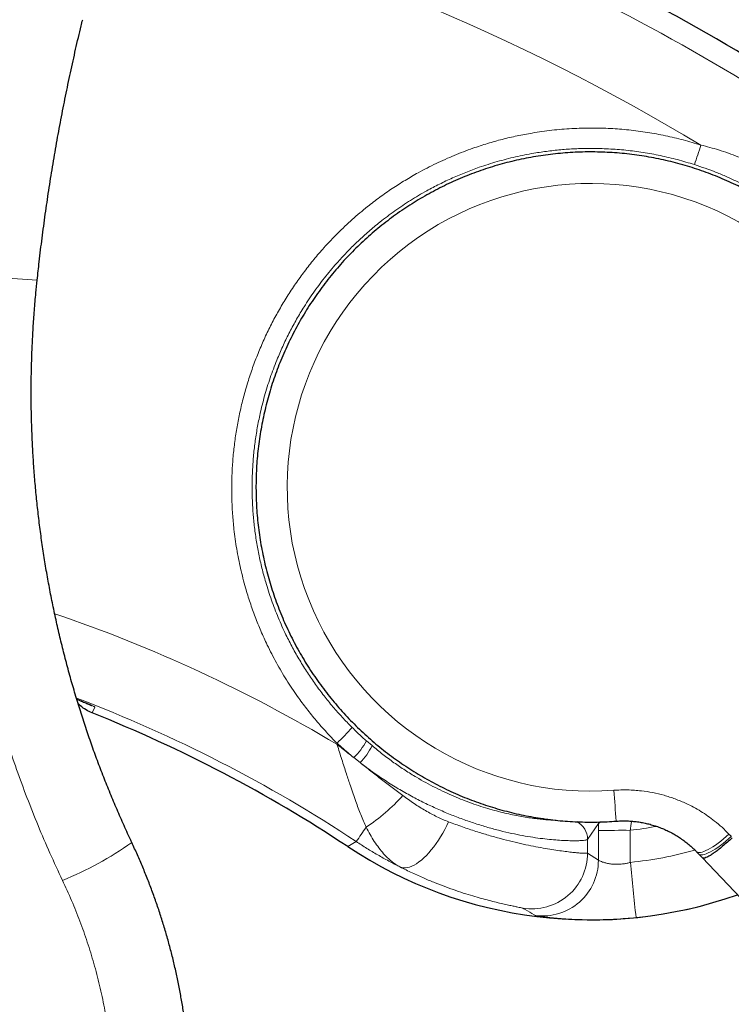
# Model space of a CAD drawing. Header units: millimetres. Extents: x 8 to 1352, y 12 to 1248.
# Tile 14 of 126: x 592 to 610, y 179 to 204. Entities that reach past the tile are written whole.
import ezdxf

# ---------------------------------------------------------------- set-up
doc = ezdxf.new("R2010")
doc.units = ezdxf.units.MM

msp = doc.modelspace()

# ---------------------------------------------------------------- linework, layer by layer
at = {"color": 252, "linetype": 'Continuous', "lineweight": 0}
for p, q in [((593.677, 186.601), (593.595, 186.639)), ((593.604, 186.454), (593.677, 186.601)), ((599.741, 185.695), (599.74, 185.667)), ((600.618, 185.633), (600.48, 185.752)), ((600.161, 185.334), (600.32, 185.208)), ((606.289, 183.721), (606.29, 183.68)), ((606.019, 183.286), (606.29, 183.68)), ((606.29, 183.68), (606.29, 183.506)), ((606.29, 183.506), (606.29, 182.766)), ((607.09, 182.709), (607.09, 183.513)), ((600.011, 183.104), (600.222, 183.231)), ((606.019, 182.943), (606.019, 183.286)), ((606.29, 182.766), (606.019, 182.943))]:
    msp.add_line(p, q, dxfattribs=at)
at = {"color": 7, "linetype": 'Continuous', "lineweight": 30}
for p, q in [((593.604, 186.454), (593.604, 186.454)), ((608.743, 182.981), (608.8, 182.922)), ((608.89, 182.829), (610.59, 181.043))]:
    msp.add_line(p, q, dxfattribs=at)
at = {"color": 252, "linetype": 'Continuous', "lineweight": 0, "flags": 128}
for points in [[(602.535, 183.727), (602.49, 183.631), (602.442, 183.536), (602.39, 183.442), (602.337, 183.352), (602.281, 183.264), (602.223, 183.179), (602.164, 183.098), (602.103, 183.022), (602.041, 182.951), (601.979, 182.884), (601.917, 182.823), (601.855, 182.768), (601.793, 182.72), (601.732, 182.677), (601.673, 182.642), (601.615, 182.614), (601.559, 182.592), (601.505, 182.578), (601.454, 182.572), (601.406, 182.572), (601.361, 182.58), (601.319, 182.596)], [(609.562, 183.418), (609.494, 183.357), (609.425, 183.298), (609.356, 183.243), (609.289, 183.192), (609.222, 183.144), (609.158, 183.102), (609.097, 183.064), (609.039, 183.032), (608.984, 183.005), (608.934, 182.984), (608.888, 182.969), (608.847, 182.96), (608.811, 182.957), (608.781, 182.96), (608.757, 182.97), (608.743, 182.981)], [(609.62, 183.358), (609.552, 183.297), (609.483, 183.238), (609.414, 183.183), (609.346, 183.132), (609.28, 183.085), (609.216, 183.042), (609.154, 183.004), (609.096, 182.972), (609.041, 182.945), (608.991, 182.924), (608.945, 182.909), (608.904, 182.901), (608.868, 182.898), (608.838, 182.901), (608.814, 182.911), (608.8, 182.922)], [(609.562, 183.418), (609.57, 183.41), (609.577, 183.403), (609.584, 183.395), (609.591, 183.388), (609.599, 183.38), (609.606, 183.373), (609.613, 183.365), (609.62, 183.358)]]:
    msp.add_lwpolyline(points, dxfattribs=at)
at = {"color": 252, "linetype": 'Continuous', "lineweight": 0}
for centre, radius in [((655.051, 140.66), 57.981), ((655.051, 140.66), 56.981), ((655.051, 140.669), 55.981)]:
    msp.add_circle(centre, radius, dxfattribs=at)
at = {"color": 7, "linetype": 'Continuous', "lineweight": 30}
for centre, radius, start, end in [((580.576, 153.738), 57.288, 56.501, 74.9689), ((580.576, 153.74), 35.213, 56.501, 68.2864), ((606.103, 192.308), 11.038, 236.5012, 289.4297)]:
    msp.add_arc(centre, radius, start, end, dxfattribs=at)
at = {"color": 252, "linetype": 'Continuous', "lineweight": 0}
for centre, radius, start, end in [((580.576, 153.544), 56.899, 56.5011, 75.8634), ((580.576, 153.527), 54.981, 59.0425, 75.7951), ((598.194, 203.958), 11.158, 340.2419, 342.8899), ((606.103, 192.103), 7.61, 352.8371, 274.3303), ((593.331, 221.734), 24.465, 262.8086, 267.4155), ((580.576, 153.531), 37.416, 59.1906, 71.143), ((580.576, 153.549), 35.595, 56.501, 69.2039), ((596.081, 189.535), 5.305, 313.6227, 319.5275), ((598.837, 186.676), 1.885, 314.5952, 330.6323), ((599.269, 186.261), 1.488, 314.933, 335.0201), ((847.74, 202.585), 241.739, 184.28704, 184.47051), ((597.966, 187.436), 4.587, 303.0476, 318.2511), ((605.519, 183.286), 0.5, 0.0228, 62.5668), ((589.993, 190.466), 12.529, 324.7281, 326.7211), ((606.908, 158.055), 25.458, 89.5912, 91.3915), ((606.103, 192.296), 8.838, 276.4111, 280.6953), ((589.643, 190.217), 8.584, 292.0254, 305.2648), ((606.103, 192.296), 9.638, 275.8772, 285.6623), ((604.619, 182.944), 1.4, 260.8647, 359.981), ((604.89, 182.767), 1.4, 262.7581, 359.9818), ((1000.19, 222.831), 395.142, 185.8278, 186.02903), ((606.103, 192.308), 11.038, 275.8772, 289.4297)]:
    msp.add_arc(centre, radius, start, end, dxfattribs=at)
at = {"color": 7, "linetype": 'Continuous', "lineweight": 30}
for points, knots in [([(592.229, 197.294), (592.245, 197.446), (592.283, 197.797), (592.351, 198.346), (592.431, 198.943), (592.518, 199.538), (592.612, 200.131), (592.714, 200.722), (592.822, 201.311), (592.938, 201.9), (593.061, 202.488), (593.192, 203.074), (593.294, 203.517), (593.356, 203.763), (593.369, 203.815)], [0, 0, 0, 0, 0.0690366, 0.1599373, 0.2508372, 0.3416474, 0.4323, 0.5227437, 0.6131354, 0.7036548, 0.7943226, 0.885075, 0.9758473, 1, 1, 1, 1]), ([(614.43, 191.065), (614.436, 191.111), (614.451, 191.238), (614.471, 191.449), (614.487, 191.696), (614.495, 191.944), (614.496, 192.191), (614.49, 192.439), (614.477, 192.686), (614.456, 192.933), (614.429, 193.179), (614.393, 193.424), (614.351, 193.668), (614.301, 193.911), (614.245, 194.152), (614.181, 194.392), (614.11, 194.629), (614.032, 194.864), (613.948, 195.097), (613.856, 195.327), (613.758, 195.554), (613.653, 195.779), (613.541, 196), (613.423, 196.218), (613.299, 196.432), (613.168, 196.642), (613.032, 196.849), (612.889, 197.051), (612.74, 197.249), (612.586, 197.443), (612.425, 197.632), (612.26, 197.816), (612.089, 197.995), (611.913, 198.169), (611.731, 198.338), (611.545, 198.501), (611.354, 198.659), (611.159, 198.811), (610.959, 198.957), (610.755, 199.098), (610.546, 199.232), (610.334, 199.36), (610.119, 199.481), (609.899, 199.597), (609.677, 199.705), (609.451, 199.808), (609.223, 199.903), (608.991, 199.992), (608.758, 200.073), (608.521, 200.148), (608.283, 200.216), (608.043, 200.277), (607.801, 200.331), (607.558, 200.377), (607.313, 200.416), (607.068, 200.449), (606.821, 200.473), (606.574, 200.491), (606.327, 200.501), (606.079, 200.504), (605.832, 200.5), (605.584, 200.488), (605.337, 200.469), (605.091, 200.443), (604.845, 200.409), (604.601, 200.369), (604.358, 200.321), (604.117, 200.266), (603.877, 200.204), (603.639, 200.134), (603.403, 200.058), (603.17, 199.975), (602.939, 199.885), (602.711, 199.788), (602.486, 199.685), (602.264, 199.575), (602.046, 199.458), (601.831, 199.335), (601.619, 199.206), (601.412, 199.071), (601.209, 198.929), (601.01, 198.782), (600.815, 198.629), (600.625, 198.47), (600.44, 198.306), (600.259, 198.136), (600.084, 197.961), (599.914, 197.781), (599.75, 197.595), (599.59, 197.406), (599.437, 197.211), (599.289, 197.012), (599.148, 196.809), (599.012, 196.602), (598.883, 196.391), (598.76, 196.176), (598.643, 195.957), (598.533, 195.735), (598.429, 195.511), (598.332, 195.283), (598.242, 195.052), (598.158, 194.819), (598.082, 194.583), (598.013, 194.345), (597.95, 194.106), (597.895, 193.864), (597.847, 193.621), (597.806, 193.377), (597.772, 193.132), (597.745, 192.885), (597.726, 192.638), (597.714, 192.391), (597.71, 192.143), (597.712, 191.896), (597.722, 191.648), (597.74, 191.401), (597.764, 191.155), (597.796, 190.909), (597.835, 190.665), (597.881, 190.421), (597.935, 190.179), (597.995, 189.939), (598.063, 189.701), (598.138, 189.465), (598.219, 189.231), (598.308, 189), (598.403, 188.771), (598.505, 188.545), (598.613, 188.322), (598.728, 188.103), (598.85, 187.887), (598.978, 187.675), (599.112, 187.467), (599.252, 187.263), (599.398, 187.062), (599.55, 186.867), (599.707, 186.676), (599.87, 186.489), (600.039, 186.308), (600.213, 186.132), (600.392, 185.96), (600.576, 185.794), (600.764, 185.634), (600.958, 185.479), (601.156, 185.331), (601.358, 185.188), (601.564, 185.051), (601.775, 184.92), (601.989, 184.795), (602.206, 184.677), (602.428, 184.565), (602.652, 184.46), (602.879, 184.361), (603.109, 184.27), (603.342, 184.185), (603.577, 184.107), (603.814, 184.036), (604.053, 183.972), (604.294, 183.915), (604.537, 183.865), (604.781, 183.822), (605.026, 183.787), (605.272, 183.759), (605.519, 183.738), (605.766, 183.724), (606.014, 183.718), (606.262, 183.719), (606.503, 183.727), (606.661, 183.738), (606.737, 183.743)], [0, 0, 0, 0, 0.003368, 0.009374, 0.015381, 0.021388, 0.027394, 0.033401, 0.039408, 0.045414, 0.051421, 0.057427, 0.063434, 0.069441, 0.075447, 0.081454, 0.087461, 0.093467, 0.099474, 0.105481, 0.111487, 0.117494, 0.1235, 0.129507, 0.135514, 0.14152, 0.147527, 0.153534, 0.15954, 0.165547, 0.171554, 0.17756, 0.183567, 0.189574, 0.19558, 0.201587, 0.207594, 0.2136, 0.219607, 0.225613, 0.23162, 0.237627, 0.243633, 0.24964, 0.255647, 0.261653, 0.26766, 0.273667, 0.279673, 0.28568, 0.291687, 0.297693, 0.3037, 0.309707, 0.315713, 0.32172, 0.327727, 0.333733, 0.33974, 0.345747, 0.351753, 0.35776, 0.363767, 0.369773, 0.37578, 0.381787, 0.387793, 0.3938, 0.399807, 0.405813, 0.41182, 0.417827, 0.423833, 0.42984, 0.435847, 0.441853, 0.44786, 0.453867, 0.459873, 0.46588, 0.471887, 0.477893, 0.4839, 0.489907, 0.495913, 0.50192, 0.507927, 0.513933, 0.51994, 0.525947, 0.531953, 0.53796, 0.543967, 0.549973, 0.55598, 0.561987, 0.567993, 0.574, 0.580006, 0.586013, 0.59202, 0.598026, 0.604033, 0.61004, 0.616046, 0.622053, 0.62806, 0.634066, 0.640073, 0.646079, 0.652086, 0.658093, 0.664099, 0.670106, 0.676113, 0.682119, 0.688126, 0.694132, 0.700139, 0.706146, 0.712152, 0.718159, 0.724166, 0.730172, 0.736179, 0.742186, 0.748192, 0.754199, 0.760205, 0.766212, 0.772219, 0.778225, 0.784232, 0.790239, 0.796245, 0.802252, 0.808259, 0.814265, 0.820272, 0.826279, 0.832285, 0.838292, 0.844299, 0.850305, 0.856312, 0.862318, 0.868325, 0.874332, 0.880338, 0.886345, 0.892352, 0.898358, 0.904365, 0.910372, 0.916378, 0.922385, 0.928392, 0.934398, 0.940405, 0.946412, 0.952418, 0.958425, 0.964432, 0.970438, 0.976445, 0.982452, 0.988458, 0.994465, 1, 1, 1, 1]), ([(610.69, 179.538), (610.634, 179.474), (610.432, 179.245), (610.092, 178.848), (609.67, 178.345), (609.253, 177.837), (608.843, 177.325), (608.437, 176.809), (608.038, 176.288), (607.644, 175.762), (607.257, 175.232), (606.875, 174.698), (606.499, 174.16), (606.129, 173.617), (605.766, 173.071), (605.408, 172.52), (605.057, 171.966), (604.711, 171.407), (604.372, 170.845), (604.04, 170.279), (603.713, 169.709), (603.393, 169.136), (603.079, 168.559), (602.772, 167.979), (602.471, 167.395), (602.177, 166.809), (601.89, 166.218), (601.608, 165.625), (601.334, 165.029), (601.066, 164.429), (600.805, 163.827), (600.551, 163.222), (600.303, 162.614), (600.062, 162.003), (599.828, 161.389), (599.601, 160.773), (599.38, 160.155), (599.167, 159.534), (598.961, 158.911), (598.761, 158.285), (598.568, 157.658), (598.383, 157.028), (598.204, 156.396), (598.033, 155.762), (597.868, 155.127), (597.711, 154.489), (597.561, 153.85), (597.417, 153.21), (597.281, 152.567), (597.153, 151.924), (597.031, 151.278), (596.916, 150.632), (596.809, 149.984), (596.709, 149.335), (596.616, 148.685), (596.531, 148.035), (596.452, 147.383), (596.381, 146.73), (596.317, 146.077), (596.261, 145.422), (596.212, 144.768), (596.17, 144.113), (596.135, 143.457), (596.108, 142.801), (596.087, 142.145), (596.075, 141.488), (596.069, 140.832), (596.071, 140.175), (596.08, 139.519), (596.097, 138.863), (596.121, 138.206), (596.152, 137.551), (596.19, 136.895), (596.236, 136.24), (596.289, 135.586), (596.349, 134.932), (596.416, 134.279), (596.491, 133.627), (596.573, 132.975), (596.662, 132.325), (596.759, 131.676), (596.863, 131.027), (596.974, 130.38), (597.092, 129.734), (597.217, 129.09), (597.35, 128.447), (597.489, 127.805), (597.636, 127.165), (597.79, 126.527), (597.951, 125.891), (598.119, 125.256), (598.294, 124.623), (598.476, 123.993), (598.665, 123.364), (598.862, 122.737), (599.065, 122.113), (599.275, 121.491), (599.492, 120.871), (599.715, 120.254), (599.946, 119.639), (600.184, 119.027), (600.428, 118.418), (600.679, 117.811), (600.937, 117.208), (601.201, 116.607), (601.473, 116.009), (601.75, 115.414), (602.035, 114.822), (602.326, 114.234), (602.623, 113.648), (602.928, 113.066), (603.238, 112.488), (603.555, 111.913), (603.878, 111.342), (604.208, 110.774), (604.544, 110.21), (604.886, 109.649), (605.234, 109.093), (605.589, 108.54), (605.95, 107.992), (606.317, 107.447), (606.689, 106.907), (607.068, 106.371), (607.453, 105.839), (607.844, 105.311), (608.24, 104.788), (608.643, 104.269), (609.051, 103.755), (609.464, 103.245), (609.884, 102.74), (610.309, 102.239), (610.739, 101.744), (611.175, 101.253), (611.617, 100.767), (612.064, 100.286), (612.516, 99.81), (612.973, 99.339), (613.436, 98.873), (613.904, 98.413), (614.377, 97.957), (614.855, 97.507), (615.338, 97.062), (615.826, 96.623), (616.319, 96.189), (616.816, 95.761), (617.318, 95.338), (617.825, 94.921), (618.337, 94.509), (618.853, 94.103), (619.374, 93.703), (619.899, 93.309), (620.428, 92.921), (620.962, 92.538), (621.5, 92.162), (622.042, 91.791), (622.588, 91.427), (623.138, 91.069), (623.692, 90.717), (624.25, 90.371), (624.812, 90.031), (625.377, 89.697), (625.947, 89.37), (626.519, 89.05), (627.096, 88.735), (627.676, 88.427), (628.259, 88.126), (628.846, 87.831), (629.435, 87.542), (630.028, 87.26), (630.624, 86.985), (631.224, 86.717), (631.826, 86.455), (632.431, 86.2), (633.038, 85.951), (633.649, 85.71), (634.262, 85.475), (634.878, 85.247), (635.496, 85.026), (636.116, 84.811), (636.739, 84.604), (637.365, 84.404), (637.992, 84.21), (638.622, 84.024), (639.253, 83.844), (639.887, 83.672), (640.522, 83.507), (641.159, 83.349), (641.798, 83.198), (642.439, 83.054), (643.081, 82.917), (643.725, 82.787), (644.37, 82.665), (645.016, 82.549), (645.664, 82.441), (646.312, 82.34), (646.962, 82.247), (647.613, 82.16), (648.265, 82.081), (648.917, 82.009), (649.571, 81.944), (650.225, 81.887), (650.879, 81.837), (651.535, 81.794), (652.19, 81.759), (652.846, 81.73), (653.502, 81.71), (654.159, 81.696), (654.815, 81.69), (655.472, 81.691), (656.128, 81.699), (656.785, 81.715), (657.441, 81.738), (658.097, 81.768), (658.752, 81.805), (659.407, 81.85), (660.062, 81.902), (660.716, 81.962), (661.369, 82.028), (662.021, 82.102), (662.673, 82.183), (663.323, 82.272), (663.973, 82.368), (664.621, 82.47), (665.269, 82.581), (665.915, 82.698), (666.559, 82.822), (667.202, 82.954), (667.844, 83.093), (668.484, 83.239), (669.123, 83.392), (669.759, 83.552), (670.394, 83.719), (671.027, 83.894), (671.658, 84.075), (672.287, 84.263), (672.914, 84.459), (673.539, 84.661), (674.161, 84.87), (674.781, 85.086), (675.399, 85.309), (676.014, 85.539), (676.626, 85.776), (677.236, 86.019), (677.843, 86.27), (678.447, 86.527), (679.048, 86.79), (679.646, 87.061), (680.242, 87.338), (680.834, 87.622), (681.423, 87.912), (682.008, 88.209), (682.59, 88.512), (683.169, 88.822), (683.745, 89.138), (684.317, 89.46), (684.885, 89.789), (685.449, 90.125), (686.01, 90.466), (686.567, 90.814), (687.12, 91.168), (687.669, 91.528), (688.214, 91.894), (688.755, 92.266), (689.292, 92.644), (689.824, 93.028), (690.353, 93.418), (690.876, 93.814), (691.396, 94.215), (691.911, 94.623), (692.421, 95.036), (692.926, 95.455), (693.427, 95.879), (693.924, 96.309), (694.415, 96.744), (694.902, 97.185), (695.383, 97.631), (695.86, 98.083), (696.331, 98.54), (696.798, 99.002), (697.259, 99.469), (697.715, 99.942), (698.166, 100.419), (698.611, 100.901), (699.051, 101.389), (699.486, 101.881), (699.915, 102.378), (700.338, 102.879), (700.756, 103.386), (701.168, 103.897), (701.575, 104.412), (701.975, 104.933), (702.37, 105.457), (702.759, 105.986), (703.143, 106.519), (703.52, 107.056), (703.891, 107.598), (704.256, 108.144), (704.615, 108.693), (704.968, 109.247), (705.315, 109.804), (705.655, 110.366), (705.989, 110.931), (706.317, 111.5), (706.639, 112.072), (706.954, 112.648), (707.263, 113.228), (707.565, 113.81), (707.861, 114.397), (708.15, 114.986), (708.432, 115.579), (708.708, 116.174), (708.978, 116.773), (709.24, 117.375), (709.496, 117.979), (709.746, 118.587), (709.988, 119.197), (710.224, 119.81), (710.452, 120.425), (710.674, 121.043), (710.889, 121.663), (711.097, 122.286), (711.299, 122.911), (711.493, 123.538), (711.68, 124.167), (711.86, 124.799), (712.033, 125.432), (712.2, 126.067), (712.359, 126.704), (712.51, 127.343), (712.655, 127.983), (712.793, 128.625), (712.923, 129.269), (713.047, 129.913), (713.163, 130.56), (713.272, 131.207), (713.374, 131.856), (713.468, 132.505), (713.555, 133.156), (713.635, 133.808), (713.708, 134.46), (713.774, 135.113), (713.832, 135.767), (713.883, 136.422), (713.926, 137.077), (713.963, 137.733), (713.992, 138.388), (714.014, 139.045), (714.028, 139.701), (714.035, 140.357), (714.035, 141.014), (714.028, 141.67), (714.013, 142.327), (713.991, 142.983), (713.961, 143.639), (713.925, 144.294), (713.881, 144.949), (713.829, 145.604), (713.771, 146.258), (713.705, 146.911), (713.632, 147.564), (713.551, 148.215), (713.464, 148.866), (713.369, 149.515), (713.267, 150.164), (713.158, 150.811), (713.041, 151.458), (712.917, 152.102), (712.787, 152.746), (712.649, 153.388), (712.504, 154.028), (712.351, 154.666), (712.192, 155.303), (712.025, 155.938), (711.852, 156.572), (711.671, 157.203), (711.484, 157.832), (711.289, 158.459), (711.088, 159.084), (710.879, 159.707), (710.664, 160.327), (710.442, 160.945), (710.213, 161.56), (709.977, 162.172), (709.734, 162.782), (709.485, 163.39), (709.228, 163.994), (708.965, 164.596), (708.696, 165.194), (708.419, 165.79), (708.136, 166.382), (707.847, 166.972), (707.551, 167.558), (707.248, 168.14), (706.939, 168.72), (706.624, 169.295), (706.302, 169.868), (705.974, 170.436), (705.639, 171.001), (705.299, 171.562), (704.952, 172.12), (704.598, 172.673), (704.239, 173.223), (703.874, 173.768), (703.502, 174.31), (703.125, 174.847), (702.741, 175.38), (702.352, 175.908), (701.957, 176.433), (701.556, 176.953), (701.149, 177.468), (700.737, 177.979), (700.319, 178.485), (699.895, 178.986), (699.466, 179.483), (699.031, 179.975), (698.59, 180.462), (698.145, 180.944), (697.694, 181.421), (697.238, 181.894), (696.776, 182.36), (696.309, 182.822), (695.838, 183.279), (695.361, 183.73), (694.879, 184.176), (694.392, 184.617), (693.901, 185.052), (693.404, 185.482), (692.903, 185.906), (692.397, 186.324), (691.887, 186.737), (691.372, 187.144), (690.852, 187.546), (690.328, 187.941), (689.8, 188.331), (689.267, 188.715), (688.73, 189.093), (688.189, 189.464), (687.644, 189.83), (687.094, 190.19), (686.541, 190.543), (685.984, 190.891), (685.423, 191.232), (684.858, 191.567), (684.29, 191.896), (683.718, 192.218), (683.142, 192.534), (682.563, 192.843), (681.981, 193.146), (681.395, 193.443), (680.806, 193.733), (680.214, 194.016), (679.618, 194.293), (679.02, 194.563), (678.419, 194.826), (677.814, 195.083), (677.207, 195.333), (676.597, 195.576), (675.985, 195.813), (675.37, 196.042), (674.752, 196.265), (674.132, 196.481), (673.51, 196.69), (672.885, 196.892), (672.258, 197.087), (671.629, 197.275), (670.998, 197.456), (670.365, 197.63), (669.73, 197.796), (669.093, 197.956), (668.454, 198.109), (667.814, 198.255), (667.172, 198.393), (666.529, 198.524), (665.884, 198.649), (665.238, 198.766), (664.591, 198.875), (663.943, 198.978), (663.293, 199.073), (662.642, 199.161), (661.991, 199.242), (661.338, 199.316), (660.685, 199.382), (660.031, 199.441), (659.377, 199.493), (658.722, 199.537), (658.066, 199.575), (657.41, 199.605), (656.754, 199.627), (656.098, 199.642), (655.441, 199.65), (654.785, 199.651), (654.128, 199.644), (653.472, 199.631), (652.816, 199.609), (652.16, 199.581), (651.504, 199.545), (650.849, 199.502), (650.194, 199.451), (649.54, 199.394), (648.887, 199.329), (648.234, 199.256), (647.583, 199.177), (646.932, 199.09), (646.282, 198.996), (645.633, 198.895), (644.986, 198.786), (644.34, 198.671), (643.695, 198.548), (643.051, 198.418), (642.409, 198.281), (641.768, 198.136), (641.13, 197.985), (640.492, 197.826), (639.857, 197.661), (639.224, 197.488), (638.592, 197.308), (637.963, 197.122), (637.335, 196.928), (636.71, 196.727), (636.087, 196.52), (635.467, 196.305), (634.849, 196.084), (634.233, 195.855), (633.62, 195.62), (633.01, 195.378), (632.402, 195.13), (631.797, 194.874), (631.196, 194.612), (630.597, 194.343), (630.001, 194.067), (629.408, 193.785), (628.818, 193.497), (628.232, 193.201), (627.649, 192.899), (627.069, 192.591), (626.493, 192.277), (625.92, 191.955), (625.351, 191.628), (624.786, 191.294), (624.224, 190.954), (623.666, 190.608), (623.112, 190.256), (622.562, 189.897), (622.016, 189.532), (621.474, 189.161), (620.937, 188.785), (620.403, 188.402), (619.874, 188.013), (619.349, 187.619), (618.865, 187.247), (618.557, 187.004), (618.421, 186.896)], [0, 0, 0, 0, 0.000713, 0.002538, 0.004362, 0.006186, 0.00801, 0.009835, 0.011659, 0.013483, 0.015307, 0.017131, 0.018956, 0.02078, 0.022604, 0.024428, 0.026252, 0.028077, 0.029901, 0.031725, 0.033549, 0.035373, 0.037198, 0.039022, 0.040846, 0.04267, 0.044495, 0.046319, 0.048143, 0.049967, 0.051791, 0.053616, 0.05544, 0.057264, 0.059088, 0.060912, 0.062737, 0.064561, 0.066385, 0.068209, 0.070033, 0.071858, 0.073682, 0.075506, 0.07733, 0.079155, 0.080979, 0.082803, 0.084627, 0.086451, 0.088276, 0.0901, 0.091924, 0.093748, 0.095572, 0.097397, 0.099221, 0.101045, 0.102869, 0.104693, 0.106518, 0.108342, 0.110166, 0.11199, 0.113815, 0.115639, 0.117463, 0.119287, 0.121111, 0.122936, 0.12476, 0.126584, 0.128408, 0.130232, 0.132057, 0.133881, 0.135705, 0.137529, 0.139353, 0.141178, 0.143002, 0.144826, 0.14665, 0.148475, 0.150299, 0.152123, 0.153947, 0.155771, 0.157596, 0.15942, 0.161244, 0.163068, 0.164892, 0.166717, 0.168541, 0.170365, 0.172189, 0.174013, 0.175838, 0.177662, 0.179486, 0.18131, 0.183135, 0.184959, 0.186783, 0.188607, 0.190431, 0.192256, 0.19408, 0.195904, 0.197728, 0.199552, 0.201377, 0.203201, 0.205025, 0.206849, 0.208673, 0.210498, 0.212322, 0.214146, 0.21597, 0.217795, 0.219619, 0.221443, 0.223267, 0.225091, 0.226916, 0.22874, 0.230564, 0.232388, 0.234212, 0.236037, 0.237861, 0.239685, 0.241509, 0.243333, 0.245158, 0.246982, 0.248806, 0.25063, 0.252455, 0.254279, 0.256103, 0.257927, 0.259751, 0.261576, 0.2634, 0.265224, 0.267048, 0.268872, 0.270697, 0.272521, 0.274345, 0.276169, 0.277993, 0.279818, 0.281642, 0.283466, 0.28529, 0.287115, 0.288939, 0.290763, 0.292587, 0.294411, 0.296236, 0.29806, 0.299884, 0.301708, 0.303532, 0.305357, 0.307181, 0.309005, 0.310829, 0.312653, 0.314478, 0.316302, 0.318126, 0.31995, 0.321775, 0.323599, 0.325423, 0.327247, 0.329071, 0.330896, 0.33272, 0.334544, 0.336368, 0.338192, 0.340017, 0.341841, 0.343665, 0.345489, 0.347314, 0.349138, 0.350962, 0.352786, 0.35461, 0.356435, 0.358259, 0.360083, 0.361907, 0.363731, 0.365556, 0.36738, 0.369204, 0.371028, 0.372852, 0.374677, 0.376501, 0.378325, 0.380149, 0.381974, 0.383798, 0.385622, 0.387446, 0.38927, 0.391095, 0.392919, 0.394743, 0.396567, 0.398391, 0.400216, 0.40204, 0.403864, 0.405688, 0.407513, 0.409337, 0.411161, 0.412985, 0.414809, 0.416634, 0.418458, 0.420282, 0.422106, 0.42393, 0.425755, 0.427579, 0.429403, 0.431227, 0.433051, 0.434876, 0.4367, 0.438524, 0.440348, 0.442173, 0.443997, 0.445821, 0.447645, 0.449469, 0.451294, 0.453118, 0.454942, 0.456766, 0.45859, 0.460415, 0.462239, 0.464063, 0.465887, 0.467712, 0.469536, 0.47136, 0.473184, 0.475008, 0.476833, 0.478657, 0.480481, 0.482305, 0.484129, 0.485954, 0.487778, 0.489602, 0.491426, 0.49325, 0.495075, 0.496899, 0.498723, 0.500547, 0.502372, 0.504196, 0.50602, 0.507844, 0.509668, 0.511493, 0.513317, 0.515141, 0.516965, 0.518789, 0.520614, 0.522438, 0.524262, 0.526086, 0.52791, 0.529735, 0.531559, 0.533383, 0.535207, 0.537032, 0.538856, 0.54068, 0.542504, 0.544328, 0.546153, 0.547977, 0.549801, 0.551625, 0.553449, 0.555274, 0.557098, 0.558922, 0.560746, 0.56257, 0.564395, 0.566219, 0.568043, 0.569867, 0.571692, 0.573516, 0.57534, 0.577164, 0.578988, 0.580813, 0.582637, 0.584461, 0.586285, 0.588109, 0.589934, 0.591758, 0.593582, 0.595406, 0.59723, 0.599055, 0.600879, 0.602703, 0.604527, 0.606352, 0.608176, 0.61, 0.611824, 0.613648, 0.615473, 0.617297, 0.619121, 0.620945, 0.622769, 0.624594, 0.626418, 0.628242, 0.630066, 0.63189, 0.633715, 0.635539, 0.637363, 0.639187, 0.641012, 0.642836, 0.64466, 0.646484, 0.648308, 0.650133, 0.651957, 0.653781, 0.655605, 0.657429, 0.659254, 0.661078, 0.662902, 0.664726, 0.66655, 0.668375, 0.670199, 0.672023, 0.673847, 0.675672, 0.677496, 0.67932, 0.681144, 0.682968, 0.684793, 0.686617, 0.688441, 0.690265, 0.692089, 0.693914, 0.695738, 0.697562, 0.699386, 0.70121, 0.703035, 0.704859, 0.706683, 0.708507, 0.710332, 0.712156, 0.71398, 0.715804, 0.717628, 0.719453, 0.721277, 0.723101, 0.724925, 0.726749, 0.728574, 0.730398, 0.732222, 0.734046, 0.73587, 0.737695, 0.739519, 0.741343, 0.743167, 0.744992, 0.746816, 0.74864, 0.750464, 0.752288, 0.754113, 0.755937, 0.757761, 0.759585, 0.761409, 0.763234, 0.765058, 0.766882, 0.768706, 0.77053, 0.772355, 0.774179, 0.776003, 0.777827, 0.779652, 0.781476, 0.7833, 0.785124, 0.786948, 0.788773, 0.790597, 0.792421, 0.794245, 0.796069, 0.797894, 0.799718, 0.801542, 0.803366, 0.80519, 0.807015, 0.808839, 0.810663, 0.812487, 0.814312, 0.816136, 0.81796, 0.819784, 0.821608, 0.823433, 0.825257, 0.827081, 0.828905, 0.830729, 0.832554, 0.834378, 0.836202, 0.838026, 0.839851, 0.841675, 0.843499, 0.845323, 0.847147, 0.848972, 0.850796, 0.85262, 0.854444, 0.856268, 0.858093, 0.859917, 0.861741, 0.863565, 0.865389, 0.867214, 0.869038, 0.870862, 0.872686, 0.874511, 0.876335, 0.878159, 0.879983, 0.881807, 0.883632, 0.885456, 0.88728, 0.889104, 0.890928, 0.892753, 0.894577, 0.896401, 0.898225, 0.90005, 0.901874, 0.903698, 0.905522, 0.907346, 0.909171, 0.910995, 0.912819, 0.914643, 0.916467, 0.918292, 0.920116, 0.92194, 0.923764, 0.925588, 0.927413, 0.929237, 0.931061, 0.932885, 0.93471, 0.936534, 0.938358, 0.940182, 0.942006, 0.943831, 0.945655, 0.947479, 0.949303, 0.951127, 0.952952, 0.954776, 0.9566, 0.958424, 0.960249, 0.962073, 0.963897, 0.965721, 0.967545, 0.96937, 0.971194, 0.973018, 0.974842, 0.976666, 0.978491, 0.980315, 0.982139, 0.983963, 0.985787, 0.987612, 0.989436, 0.99126, 0.993084, 0.994909, 0.996733, 0.998557, 1, 1, 1, 1]), ([(594.6, 183.208), (594.588, 183.232), (594.514, 183.389), (594.382, 183.68), (594.206, 184.083), (594.037, 184.489), (593.874, 184.897), (593.718, 185.309), (593.569, 185.722), (593.428, 186.137), (593.293, 186.553), (593.166, 186.972), (593.045, 187.394), (592.931, 187.819), (592.823, 188.246), (592.723, 188.675), (592.63, 189.106), (592.544, 189.537), (592.466, 189.968), (592.395, 190.399), (592.331, 190.833), (592.274, 191.268), (592.224, 191.704), (592.182, 192.141), (592.147, 192.578), (592.119, 193.016), (592.098, 193.455), (592.084, 193.895), (592.078, 194.334), (592.079, 194.774), (592.088, 195.213), (592.104, 195.653), (592.127, 196.094), (592.157, 196.534), (592.191, 196.934), (592.218, 197.187), (592.229, 197.294)], [0, 0, 0, 0, 0.005632, 0.036002, 0.066415, 0.096851, 0.127291, 0.15771, 0.188087, 0.218405, 0.24868, 0.278937, 0.309287, 0.339715, 0.370188, 0.400673, 0.431127, 0.461513, 0.491797, 0.521991, 0.552262, 0.582628, 0.612967, 0.643292, 0.673617, 0.703953, 0.734312, 0.764707, 0.795138, 0.825481, 0.855843, 0.886273, 0.916746, 0.947235, 0.97771, 1, 1, 1, 1]), ([(593.221, 186.794), (593.222, 186.794), (593.249, 186.783), (593.297, 186.764), (593.363, 186.737), (593.421, 186.714), (593.472, 186.693), (593.513, 186.675), (593.546, 186.662), (593.569, 186.651), (593.585, 186.644), (593.595, 186.64), (593.596, 186.639), (593.597, 186.639)], [0, 0, 0, 0, 0.004064, 0.126872, 0.24756, 0.366133, 0.482536, 0.596603, 0.691686, 0.781941, 0.864805, 0.938011, 1, 1, 1, 1]), ([(593.604, 186.454), (593.553, 186.478), (593.451, 186.525), (593.332, 186.61), (593.272, 186.675), (593.25, 186.698)], [0, 0, 0, 0, 0.3890146, 0.7780294, 1, 1, 1, 1]), ([(606.737, 183.742), (606.753, 183.743), (606.812, 183.748), (606.914, 183.751), (607.043, 183.748), (607.173, 183.739), (607.301, 183.723), (607.428, 183.701), (607.554, 183.672), (607.679, 183.637), (607.802, 183.595), (607.923, 183.547), (608.042, 183.493), (608.157, 183.433), (608.269, 183.367), (608.377, 183.295), (608.482, 183.217), (608.583, 183.134), (608.671, 183.055), (608.722, 183.002), (608.743, 182.98)], [0, 0, 0, 0, 0.020891, 0.077929, 0.135044, 0.192211, 0.249407, 0.306591, 0.363881, 0.421652, 0.479856, 0.538435, 0.59732, 0.656438, 0.715709, 0.77521, 0.83547, 0.896154, 0.95736, 1, 1, 1, 1]), ([(609.643, 183.324), (609.603, 183.287), (609.521, 183.213), (609.402, 183.111), (609.289, 183.019), (609.185, 182.943), (609.093, 182.882), (609.015, 182.839), (608.952, 182.816), (608.911, 182.813), (608.896, 182.825), (608.89, 182.829)], [0, 0, 0, 0, 0.112682, 0.228644, 0.341322, 0.457243, 0.570421, 0.686822, 0.801096, 0.918607, 1, 1, 1, 1]), ([(596.073, 176.633), (596.073, 176.712), (596.072, 176.902), (596.063, 177.204), (596.047, 177.539), (596.023, 177.875), (595.992, 178.211), (595.953, 178.546), (595.907, 178.881), (595.855, 179.214), (595.795, 179.544), (595.728, 179.872), (595.654, 180.198), (595.573, 180.522), (595.485, 180.845), (595.39, 181.167), (595.287, 181.487), (595.178, 181.805), (595.062, 182.12), (594.938, 182.434), (594.808, 182.745), (594.695, 183.003), (594.622, 183.155), (594.598, 183.207)], [0, 0, 0, 0, 0.03483, 0.083973, 0.133354, 0.182913, 0.232592, 0.28233, 0.332055, 0.381695, 0.43119, 0.480481, 0.529447, 0.578661, 0.627993, 0.677397, 0.726865, 0.776392, 0.825968, 0.875587, 0.92524, 0.974919, 1, 1, 1, 1]), ([(608.8, 182.922), (608.802, 182.92), (608.826, 182.895), (608.856, 182.864), (608.883, 182.836), (608.89, 182.829)], [0, 0, 0, 0, 0.083251, 0.765788, 1, 1, 1, 1])]:
    msp.add_open_spline(points, degree=3, knots=knots, dxfattribs=at)
at = {"color": 252, "linetype": 'Continuous', "lineweight": 0}
for points, knots in [([(608.858, 200.675), (608.712, 200.72), (608.419, 200.808), (607.972, 200.913), (607.517, 200.997), (607.056, 201.057), (606.59, 201.094), (606.112, 201.106), (605.622, 201.092), (605.124, 201.051), (604.667, 200.987), (604.253, 200.908), (603.88, 200.821), (603.511, 200.717), (603.109, 200.586), (602.677, 200.421), (602.22, 200.216), (601.81, 200.005), (601.446, 199.794), (601.123, 199.589), (600.809, 199.369), (600.473, 199.112), (600.119, 198.814), (599.755, 198.47), (599.437, 198.135), (599.162, 197.815), (598.925, 197.514), (598.701, 197.203), (598.491, 196.885), (598.296, 196.56), (598.116, 196.231), (597.95, 195.893), (597.797, 195.546), (597.657, 195.19), (597.532, 194.827), (597.422, 194.456), (597.328, 194.085), (597.251, 193.714), (597.191, 193.344), (597.145, 192.97), (597.115, 192.592), (597.101, 192.21), (597.103, 191.826), (597.121, 191.439), (597.16, 191.016), (597.224, 190.558), (597.321, 190.068), (597.436, 189.621), (597.56, 189.218), (597.688, 188.858), (597.832, 188.503), (598.007, 188.118), (598.219, 187.708), (598.473, 187.277), (598.728, 186.894), (598.979, 186.556), (599.219, 186.259), (599.472, 185.97), (599.651, 185.787), (599.741, 185.695)], [0, 0, 0, 0, 0.019086, 0.038185, 0.057271, 0.076704, 0.096151, 0.115584, 0.13638, 0.157191, 0.177986, 0.19388, 0.209781, 0.225675, 0.241745, 0.262527, 0.283325, 0.304108, 0.31999, 0.33588, 0.351763, 0.36782, 0.388631, 0.409457, 0.430267, 0.446172, 0.462083, 0.477987, 0.494067, 0.509652, 0.525244, 0.540829, 0.556663, 0.572496, 0.588559, 0.604622, 0.620759, 0.636319, 0.651946, 0.667573, 0.683423, 0.699274, 0.715353, 0.731433, 0.747586, 0.768408, 0.789246, 0.810069, 0.825981, 0.8419, 0.857812, 0.873899, 0.894683, 0.915483, 0.936266, 0.952153, 0.968048, 0.983935, 1, 1, 1, 1]), ([(600.117, 186.092), (600.034, 186.176), (599.87, 186.343), (599.637, 186.607), (599.412, 186.882), (599.199, 187.167), (598.996, 187.463), (598.805, 187.77), (598.625, 188.086), (598.444, 188.442), (598.264, 188.839), (598.095, 189.279), (597.961, 189.693), (597.858, 190.076), (597.779, 190.428), (597.715, 190.784), (597.666, 191.139), (597.633, 191.494), (597.615, 191.846), (597.611, 192.201), (597.623, 192.557), (597.649, 192.917), (597.691, 193.276), (597.749, 193.636), (597.83, 194.028), (597.939, 194.451), (598.082, 194.901), (598.237, 195.308), (598.396, 195.673), (598.555, 195.997), (598.728, 196.316), (598.933, 196.658), (599.176, 197.021), (599.459, 197.397), (599.74, 197.729), (600.01, 198.02), (600.267, 198.273), (600.535, 198.516), (600.841, 198.77), (601.19, 199.032), (601.581, 199.294), (601.955, 199.514), (602.307, 199.699), (602.632, 199.853), (602.965, 199.994), (603.339, 200.133), (603.754, 200.265), (604.211, 200.383), (604.638, 200.468), (605.031, 200.526), (605.39, 200.564), (605.751, 200.587), (606.137, 200.595), (606.547, 200.583), (606.979, 200.55), (607.412, 200.494), (607.843, 200.415), (608.273, 200.314), (608.555, 200.229), (608.695, 200.186)], [0, 0, 0, 0, 0.015503, 0.031074, 0.046644, 0.062439, 0.078234, 0.094259, 0.110284, 0.126382, 0.147214, 0.168061, 0.188892, 0.204812, 0.220739, 0.236658, 0.252753, 0.268338, 0.283929, 0.299514, 0.315348, 0.331182, 0.347247, 0.363311, 0.37945, 0.400297, 0.42116, 0.442007, 0.457943, 0.473885, 0.489821, 0.505934, 0.526717, 0.547516, 0.568298, 0.584183, 0.600075, 0.61596, 0.632021, 0.652794, 0.673583, 0.694357, 0.710233, 0.726117, 0.741993, 0.758044, 0.778851, 0.799675, 0.820482, 0.836384, 0.852293, 0.868195, 0.884273, 0.903383, 0.922506, 0.941617, 0.961073, 0.980543, 1, 1, 1, 1]), ([(611.129, 199.688), (611.059, 199.734), (610.919, 199.824), (610.702, 199.951), (610.481, 200.071), (610.255, 200.183), (610.024, 200.288), (609.787, 200.385), (609.547, 200.474), (609.239, 200.576), (609.007, 200.636), (608.858, 200.675)], [0, 0, 0, 0, 0.100478, 0.201283, 0.302087, 0.403217, 0.505792, 0.608499, 0.711599, 0.814829, 1, 1, 1, 1]), ([(608.695, 200.186), (608.786, 200.156), (608.969, 200.095), (609.238, 199.993), (609.505, 199.882), (609.769, 199.761), (610.03, 199.63), (610.288, 199.49), (610.542, 199.341), (610.707, 199.234), (610.79, 199.18)], [0, 0, 0, 0, 0.123529, 0.247059, 0.3711704, 0.4952819, 0.6211529, 0.7470237, 0.8735119, 1, 1, 1, 1]), ([(590.269, 197.462), (590.243, 197.2), (590.19, 196.676), (590.14, 195.888), (590.11, 195.099), (590.102, 194.308), (590.117, 193.515), (590.154, 192.724), (590.212, 191.939), (590.294, 191.144), (590.4, 190.337), (590.533, 189.516), (590.69, 188.7), (590.864, 187.918), (591.053, 187.168), (591.253, 186.452), (591.473, 185.741), (591.712, 185.034), (591.97, 184.33), (592.249, 183.631), (592.544, 182.94), (592.757, 182.486), (592.863, 182.259)], [0, 0, 0, 0, 0.050497, 0.101014, 0.151531, 0.202028, 0.252937, 0.303845, 0.353951, 0.404057, 0.457222, 0.510411, 0.5636, 0.616765, 0.664393, 0.712036, 0.75968, 0.807307, 0.855472, 0.903654, 0.951835, 1, 1, 1, 1]), ([(593.677, 186.601), (593.676, 186.603), (593.672, 186.606), (593.643, 186.62), (593.597, 186.64), (593.532, 186.668), (593.452, 186.701), (593.356, 186.741), (593.278, 186.772), (593.229, 186.791), (593.221, 186.794)], [0, 0, 0, 0, 0.139409, 0.279363, 0.41937, 0.558853, 0.696716, 0.834972, 0.973287, 1, 1, 1, 1]), ([(600.48, 185.752), (600.448, 185.78), (600.324, 185.89), (600.205, 186.006), (600.117, 186.092)], [0, 0, 0, 0, 0.260474, 1, 1, 1, 1]), ([(599.741, 185.695), (599.843, 185.604), (599.98, 185.481), (600.123, 185.364), (600.161, 185.334)], [0, 0, 0, 0, 0.739101, 1, 1, 1, 1]), ([(599.74, 185.667), (599.742, 185.662), (599.763, 185.596), (599.803, 185.469), (599.861, 185.287), (599.919, 185.106), (599.99, 184.885), (600.065, 184.659), (600.143, 184.43), (600.209, 184.243), (600.273, 184.068), (600.336, 183.904), (600.401, 183.744), (600.445, 183.643), (600.468, 183.592)], [0, 0, 0, 0, 0.006795, 0.088501, 0.170355, 0.252656, 0.335109, 0.474089, 0.567985, 0.662121, 0.746109, 0.830281, 0.915036, 1, 1, 1, 1]), ([(600.161, 185.334), (600.064, 185.411), (599.934, 185.514), (599.798, 185.622), (599.754, 185.656), (599.745, 185.664), (599.74, 185.667)], [0, 0, 0, 0, 0.690989, 0.929454, 0.96878, 1, 1, 1, 1]), ([(605.23, 183.765), (605.23, 183.765), (605.2, 183.765), (605.125, 183.769), (605.006, 183.776), (604.869, 183.788), (604.717, 183.805), (604.55, 183.827), (604.373, 183.856), (604.187, 183.891), (603.995, 183.932), (603.79, 183.982), (603.575, 184.041), (603.348, 184.11), (603.12, 184.187), (602.894, 184.273), (602.669, 184.365), (602.439, 184.467), (602.205, 184.58), (601.968, 184.705), (601.715, 184.849), (601.447, 185.015), (601.166, 185.206), (600.888, 185.411), (600.708, 185.559), (600.618, 185.633)], [0, 0, 0, 0, 0.000207, 0.045178, 0.09018, 0.135149, 0.181367, 0.227622, 0.273838, 0.317412, 0.36102, 0.404591, 0.449518, 0.494484, 0.539409, 0.580849, 0.622322, 0.663763, 0.706427, 0.749126, 0.791793, 0.843421, 0.895052, 0.947525, 1, 1, 1, 1]), ([(600.32, 185.208), (600.423, 185.129), (600.63, 184.973), (600.951, 184.756), (601.276, 184.553), (601.603, 184.368), (601.929, 184.199), (602.253, 184.048), (602.575, 183.91), (602.893, 183.788), (603.208, 183.68), (603.52, 183.585), (603.825, 183.503), (604.118, 183.435), (604.395, 183.38), (604.655, 183.336), (604.898, 183.303), (605.12, 183.279), (605.321, 183.263), (605.499, 183.254), (605.651, 183.251), (605.778, 183.252), (605.879, 183.256), (605.954, 183.264), (606.004, 183.274), (606.014, 183.282), (606.019, 183.286)], [0, 0, 0, 0, 0.041085, 0.082246, 0.123399, 0.164473, 0.204465, 0.244586, 0.284746, 0.324857, 0.364841, 0.406628, 0.448566, 0.490557, 0.5325, 0.574292, 0.61675, 0.659356, 0.702015, 0.744626, 0.787089, 0.829574, 0.872204, 0.914884, 0.957514, 1, 1, 1, 1]), ([(601.388, 184.382), (601.3, 184.448), (601.122, 184.581), (600.855, 184.787), (600.588, 184.996), (600.409, 185.137), (600.32, 185.208)], [0, 0, 0, 0, 0.24911, 0.498596, 0.749135, 1, 1, 1, 1]), ([(606.678, 184.515), (606.735, 184.518), (606.849, 184.525), (607.021, 184.526), (607.194, 184.518), (607.405, 184.499), (607.653, 184.461), (607.937, 184.393), (608.217, 184.302), (608.464, 184.199), (608.676, 184.093), (608.857, 183.988), (609.033, 183.873), (609.211, 183.74), (609.39, 183.59), (609.505, 183.475), (609.562, 183.418)], [0, 0, 0, 0, 0.053104, 0.1063401, 0.1599784, 0.2137519, 0.3034874, 0.3938519, 0.4861751, 0.5791632, 0.6447463, 0.7105582, 0.7770642, 0.8438015, 0.9217208, 1, 1, 1, 1]), ([(602.535, 183.727), (602.486, 183.746), (602.389, 183.785), (602.196, 183.875), (601.955, 184.004), (601.669, 184.181), (601.482, 184.315), (601.388, 184.382)], [0, 0, 0, 0, 0.122734, 0.245477, 0.493021, 0.745846, 1, 1, 1, 1]), ([(606.019, 182.943), (606.014, 182.942), (606.004, 182.938), (605.954, 182.938), (605.88, 182.941), (605.779, 182.948), (605.653, 182.96), (605.501, 182.978), (605.325, 183.001), (605.127, 183.03), (604.906, 183.067), (604.667, 183.112), (604.409, 183.166), (604.134, 183.23), (603.843, 183.303), (603.539, 183.388), (603.219, 183.486), (602.884, 183.597), (602.651, 183.683), (602.535, 183.727)], [0, 0, 0, 0, 0.0589193, 0.1180397, 0.1772292, 0.2363509, 0.2952712, 0.3538888, 0.4127048, 0.4715878, 0.5304028, 0.5890196, 0.6469357, 0.7050433, 0.7632169, 0.8213263, 0.879244, 0.9396216, 1, 1, 1, 1]), ([(606.29, 183.68), (606.294, 183.685), (606.3, 183.696), (606.329, 183.709), (606.357, 183.721), (606.365, 183.724)], [0, 0, 0, 0, 0.410986, 0.833678, 1, 1, 1, 1]), ([(607.09, 183.513), (607.095, 183.556), (607.104, 183.634), (607.115, 183.708), (607.12, 183.742)], [0, 0, 0, 0, 0.552642, 1, 1, 1, 1]), ([(600.468, 183.592), (600.501, 183.529), (600.567, 183.405), (600.675, 183.232), (600.789, 183.071), (600.9, 182.936), (601.006, 182.825), (601.107, 182.735), (601.211, 182.657), (601.283, 182.616), (601.319, 182.596)], [0, 0, 0, 0, 0.137569, 0.2757839, 0.4161939, 0.5574494, 0.6667477, 0.7765332, 0.8879558, 1, 1, 1, 1]), ([(600.222, 183.231), (600.311, 183.174), (600.488, 183.059), (600.76, 182.897), (601.036, 182.741), (601.225, 182.644), (601.319, 182.596)], [0, 0, 0, 0, 0.24944, 0.499104, 0.749439, 1, 1, 1, 1]), ([(607.09, 182.709), (607.063, 182.702), (607.008, 182.687), (606.91, 182.67), (606.796, 182.66), (606.675, 182.662), (606.565, 182.675), (606.47, 182.695), (606.393, 182.718), (606.337, 182.74), (606.299, 182.757), (606.293, 182.763), (606.29, 182.766)], [0, 0, 0, 0, 0.067359, 0.134707, 0.241991, 0.349324, 0.457972, 0.56669, 0.675381, 0.784064, 0.892049, 1, 1, 1, 1]), ([(601.319, 182.596), (601.421, 182.545), (601.625, 182.444), (601.919, 182.313), (602.199, 182.196), (602.465, 182.095), (602.722, 182.003), (602.968, 181.922), (603.197, 181.852), (603.409, 181.793), (603.602, 181.742), (603.778, 181.699), (603.936, 181.662), (604.071, 181.633), (604.183, 181.609), (604.272, 181.59), (604.338, 181.576), (604.383, 181.566), (604.392, 181.563), (604.397, 181.561)], [0, 0, 0, 0, 0.065551, 0.131098, 0.191318, 0.251736, 0.312203, 0.372585, 0.432773, 0.490295, 0.548042, 0.605847, 0.663557, 0.721047, 0.776683, 0.832566, 0.888522, 0.944383, 1, 1, 1, 1]), ([(592.863, 182.259), (592.94, 182.091), (593.096, 181.754), (593.302, 181.237), (593.488, 180.713), (593.653, 180.176), (593.797, 179.628), (593.918, 179.067), (594.014, 178.503), (594.076, 178.012), (594.114, 177.598), (594.137, 177.26), (594.151, 176.922), (594.153, 176.697), (594.154, 176.584)], [0, 0, 0, 0, 0.094758, 0.189598, 0.284439, 0.379196, 0.47676, 0.574415, 0.672071, 0.769634, 0.82715, 0.884666, 0.942333, 1, 1, 1, 1]), ([(604.397, 181.561), (604.416, 181.55), (604.511, 181.493), (604.617, 181.432), (604.703, 181.383), (604.714, 181.378)], [0, 0, 0, 0, 0.180278, 0.901391, 1, 1, 1, 1]), ([(604.714, 181.378), (604.716, 181.377), (604.722, 181.375), (604.753, 181.369), (604.801, 181.362), (604.867, 181.353), (604.949, 181.342), (605.047, 181.331), (605.16, 181.319), (605.289, 181.307), (605.431, 181.296), (605.586, 181.287), (605.754, 181.279), (605.931, 181.274), (606.117, 181.272), (606.31, 181.273), (606.511, 181.278), (606.732, 181.288), (606.974, 181.304), (607.147, 181.32), (607.233, 181.329)], [0, 0, 0, 0, 0.049546, 0.100256, 0.15097, 0.202871, 0.254136, 0.305827, 0.3588, 0.412186, 0.466189, 0.520578, 0.576124, 0.632045, 0.687765, 0.743831, 0.800949, 0.858414, 0.928895, 1, 1, 1, 1])]:
    msp.add_open_spline(points, degree=3, knots=knots, dxfattribs=at)

doc.saveas('drawing.dxf')
